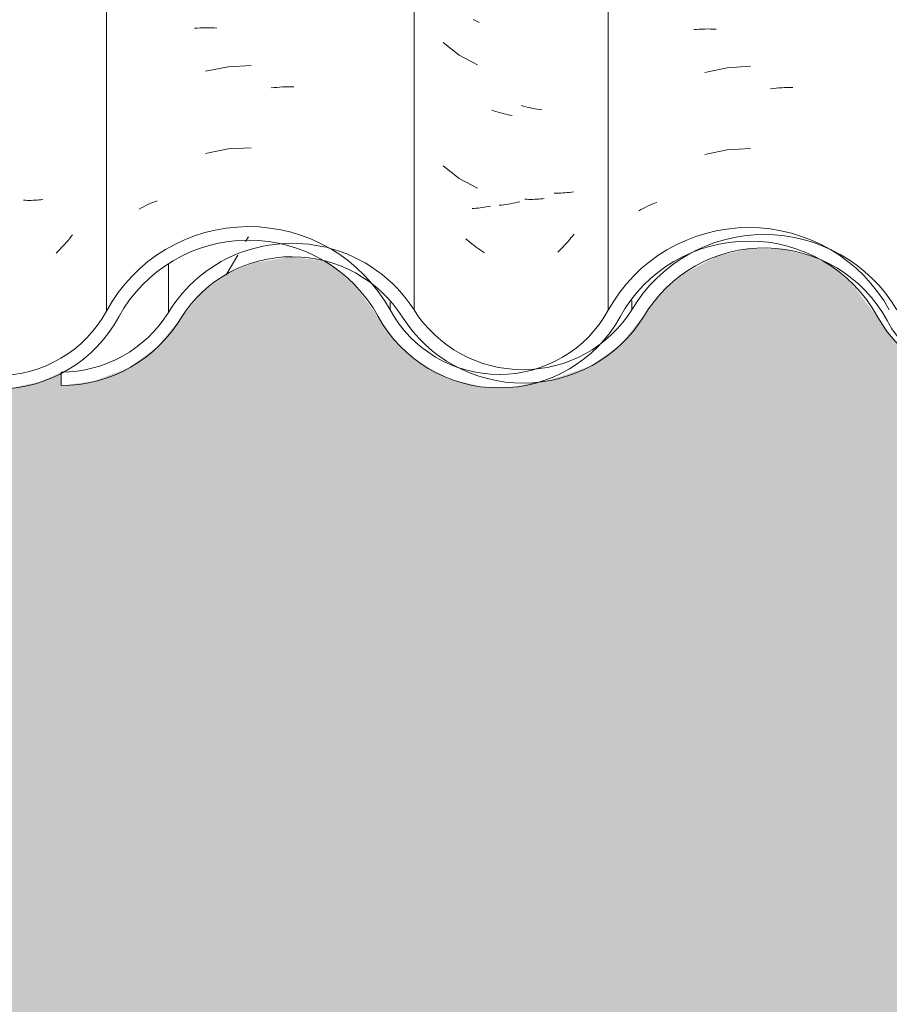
# Model space of a CAD drawing. Header units: metres. Extents: x -27.3 to 21, y -0.3 to 10.3.
# Tile 224 of 255: x 18.756 to 19.075, y 2.62 to 2.981. Entities that reach past the tile are written whole.
import ezdxf

# ---------------------------------------------------------------- set-up
doc = ezdxf.new("R2010")
doc.units = ezdxf.units.M
for name, color, linetype, lineweight in [('A-DETL-GENF', 7, 'Continuous', 5), ('A-GLAZ-CWMG', 7, 'Continuous', 5), ('A-WALL', 7, 'Continuous', 5), ('I-WALL', 7, 'Continuous', 5)]:
    doc.layers.add(name, color=color, linetype=linetype, lineweight=lineweight)
pattern_1 = [(0, (32.697, 1.413), (0.4064, 0.10048), [0.01676, -0.28804, 0.01676, -0.28804, -1.626]), (0, (32.697, 1.413), (0.4064, 0.10048), [-0.6096, 0.01676, -0.59284, 0.01676, -0.28804, -0.7112]), (0, (32.697, 1.413), (0.4064, 0.10048), [-1.524, 0.01676, -0.18644, 0.01676, -0.49124]), (120.277, (32.85, 1.463), (-0.2902108, 0.2961346), [0.01663, -0.28565, 0.01663, -1.898]), (120.277, (32.85, 1.463), (-0.2902108, 0.2961346), [-0.3189, -0.28565, 0.01663, -0.58792, -1.008]), (120.277, (32.85, 1.463), (-0.2902108, 0.2961346), [-1.209, 0.01663, -0.28565, 0.01663, -0.68868]), (120.277, (32.85, 1.463), (-0.2902108, 0.2961346), [-1.528, -0.18489, 0.01663, -0.48717]), (239.723, (32.9, 1.664), (-0.1161944, -0.3999859), [0.01663, -0.28565, 0.01663, -1.898]), (239.723, (32.9, 1.664), (-0.1161944, -0.3999859), [-0.3189, -0.28565, 0.01663, -0.58792, -1.008]), (239.723, (32.9, 1.664), (-0.1161944, -0.3999859), [-1.209, 0.01663, -0.28565, 0.01663, -0.68868]), (239.723, (32.9, 1.664), (-0.1161944, -0.3999859), [-1.528, -0.18489, 0.01663, -0.48717])]

# ---------------------------------------------------------------- blocks, each defined once
blk = doc.blocks.new('FP_303-FACHADA 03')
at = {"layer": 'A-GLAZ-CWMG', "color": 9, "true_color": 0xc0c0c0}
for p, q in [((24.11896, 2.97246), (24.12485, 2.96781)), ((24.12485, 2.96781), (24.13149, 2.96428)), ((24.14839, 2.94906), (24.14755, 2.9493)), ((24.14922, 2.94883), (24.14839, 2.94906)), ((24.15006, 2.94862), (24.14922, 2.94883)), ((24.1509, 2.94843), (24.15006, 2.94862)), ((24.15174, 2.94825), (24.1509, 2.94843)), ((24.15257, 2.94809), (24.15174, 2.94825)), ((24.1534, 2.94794), (24.15257, 2.94809)), ((24.15423, 2.94781), (24.1534, 2.94794)), ((24.15506, 2.9477), (24.15423, 2.94781)), ((24.11896, 2.92724), (24.12485, 2.9226)), ((24.12485, 2.9226), (24.13149, 2.91906)), ((24.16046, 2.91721), (24.15966, 2.91722)), ((24.16126, 2.91722), (24.16046, 2.91721)), ((24.16206, 2.91725), (24.16126, 2.91722)), ((24.16285, 2.91729), (24.16206, 2.91725)), ((24.16363, 2.91734), (24.16285, 2.91729)), ((24.16441, 2.91741), (24.16363, 2.91734)), ((24.16518, 2.9175), (24.16441, 2.91741)), ((24.16594, 2.9176), (24.16518, 2.9175)), ((24.1667, 2.91771), (24.16594, 2.9176)), ((24.14034, 2.91286), (24.13952, 2.91278)), ((24.14117, 2.91295), (24.14034, 2.91286)), ((24.14199, 2.91306), (24.14117, 2.91295)), ((24.14282, 2.91319), (24.14199, 2.91306)), ((24.14366, 2.91333), (24.14282, 2.91319)), ((24.14449, 2.91349), (24.14366, 2.91333)), ((24.14533, 2.91366), (24.14449, 2.91349)), ((24.14616, 2.91385), (24.14533, 2.91366)), ((24.147, 2.91406), (24.14616, 2.91385)), ((24.12801, 2.89989), (24.12728, 2.90053)), ((24.12876, 2.89926), (24.12801, 2.89989)), ((24.1295, 2.89865), (24.12876, 2.89926)), ((24.13026, 2.89805), (24.1295, 2.89865)), ((24.13102, 2.89747), (24.13026, 2.89805)), ((24.13179, 2.8969), (24.13102, 2.89747)), ((24.13257, 2.89635), (24.13179, 2.8969)), ((24.13335, 2.89581), (24.13257, 2.89635)), ((24.13414, 2.89529), (24.13335, 2.89581))]:
    blk.add_line(p, q, dxfattribs=at)
blk = doc.blocks.new('Rectangular Mullion - Telha Fibrocimento - Ondulada-2565198-FACHADA 03')
at = {"layer": 'A-GLAZ-CWMG', "true_color": 0xc0c0c0}
h = blk.add_hatch(dxfattribs=at)
h.set_pattern_fill('FP_29', color=9, style=0, pattern_type=2)
h.set_pattern_definition(pattern_1)
h.paths.add_polyline_path([(24.35967, 2.86233), (24.35924, 2.86274), (24.35944, 2.86226)])
h.paths.add_polyline_path([(24.32829, 2.8465), (24.32781, 2.84924), (24.32221, 2.84916), (24.32781, 2.84671)])
h.paths.add_polyline_path([(24.32105, 2.8444), (24.33336, 2.84458), (24.34526, 2.84769), (24.35726, 2.85463), (24.36636, 2.86365), (24.37954, 2.88308), (24.38967, 2.89209), (24.4017, 2.89842), (24.41692, 2.9017), (24.42869, 2.9017), (24.44282, 2.89798), (24.455, 2.89124), (24.46475, 2.88225), (24.47857, 2.86233), (24.48762, 2.85436), (24.50012, 2.84831), (24.51067, 2.84585), (24.52222, 2.84581), (24.53401, 2.84864), (24.54623, 2.85545), (24.55386, 2.86209), (24.56821, 2.88234), (24.57792, 2.89072), (24.58935, 2.89659), (24.60187, 2.89961), (24.61644, 2.89921), (24.62866, 2.8959), (24.63871, 2.89076), (24.64842, 2.88239), (24.66279, 2.86228), (24.67344, 2.85366), (24.68421, 2.8486), (24.69472, 2.84619), (24.70619, 2.84618), (24.71786, 2.84899), (24.72853, 2.85444), (24.73759, 2.86224), (24.75191, 2.88221), (24.76194, 2.8907), (24.77285, 2.89629), (24.78523, 2.89928), (24.79861, 2.89916), (24.81217, 2.89545), (24.82357, 2.88903), (24.83136, 2.88237), (24.84574, 2.8625), (24.85641, 2.85392), (24.86726, 2.84888), (24.87774, 2.84652), (24.88901, 2.8465), (24.90064, 2.84925), (24.91188, 2.85512), (24.92039, 2.86233), (24.93282, 2.87946), (24.9399, 2.88552), (24.94822, 2.88975), (24.95844, 2.89193), (24.96725, 2.89179), (24.97764, 2.8888), (24.98409, 2.88552), (24.99162, 2.87884), (25.00364, 2.86244), (25.01436, 2.85401), (25.02546, 2.84901), (25.03609, 2.84678), (25.04697, 2.84682), (25.05838, 2.84951), (25.07008, 2.85575), (25.07806, 2.86244), (25.0851, 2.87193), (25.08143, 2.87559), (25.07525, 2.86673), (25.06712, 2.85956), (25.05752, 2.85448), (25.0468, 2.85178), (25.0349, 2.85189), (25.02333, 2.85506), (25.01571, 2.8588), (25.00738, 2.86573), (24.9948, 2.88286), (24.98683, 2.88965), (24.97747, 2.8944), (24.96667, 2.89684), (24.95674, 2.89684), (24.94553, 2.8939), (24.93716, 2.88965), (24.92919, 2.88286), (24.91601, 2.8651), (24.9086, 2.85879), (24.89901, 2.85392), (24.88853, 2.85142), (24.87704, 2.85159), (24.86542, 2.85486), (24.85767, 2.85879), (24.8495, 2.86575), (24.83512, 2.88564), (24.82357, 2.89518), (24.81037, 2.9014), (24.79797, 2.90421), (24.78466, 2.90419), (24.77111, 2.90092), (24.75873, 2.89458), (24.7482, 2.88553), (24.73388, 2.86554), (24.7257, 2.85852), (24.71608, 2.8536), (24.70555, 2.85109), (24.69417, 2.85124), (24.68261, 2.85448), (24.6746, 2.8586), (24.66645, 2.86565), (24.65206, 2.88578), (24.63948, 2.8959), (24.62727, 2.90168), (24.61475, 2.90455), (24.60107, 2.9045), (24.58739, 2.90114), (24.5749, 2.89467), (24.56432, 2.88546), (24.54999, 2.86522), (24.54179, 2.85815), (24.53212, 2.85322), (24.52155, 2.85071), (24.50828, 2.85135), (24.50304, 2.85221), (24.49911, 2.85076), (24.50012, 2.85338), (24.4905, 2.8584), (24.48237, 2.86555), (24.46763, 2.88673), (24.455, 2.89725), (24.44066, 2.90391), (24.42612, 2.90672), (24.41296, 2.90643), (24.39839, 2.90243), (24.38526, 2.89503), (24.37322, 2.88286), (24.35967, 2.86233), (24.352, 2.85583), (24.35131, 2.85622), (24.35039, 2.85493), (24.34997, 2.85558), (24.34137, 2.85144), (24.33058, 2.84916), (24.3317, 2.84731), (24.32781, 2.8465), (24.32042, 2.84652), (24.31954, 2.84949), (24.31666, 2.84884), (24.31633, 2.84652), (24.30655, 2.84841), (24.30906, 2.84714), (24.31954, 2.84474)])
h.paths.add_polyline_path([(23.97885, 2.84671), (23.99207, 2.84843), (24.00439, 2.85347), (24.01497, 2.86148), (24.03077, 2.8811), (24.04051, 2.88809), (24.0517, 2.89245), (24.06364, 2.89392), (24.07451, 2.89254), (24.06655, 2.89661), (24.06319, 2.89742), (24.06301, 2.89884), (24.04971, 2.89702), (24.0373, 2.89195), (24.02658, 2.88394), (24.01089, 2.86444), (24.00144, 2.85749), (23.99053, 2.85314), (23.97885, 2.8515), (23.97885, 2.84864)])
h.paths.add_polyline_path([(24.14524, 2.84798), (24.14484, 2.85109), (24.15379, 2.85323), (24.1482, 2.85252), (24.13525, 2.85446), (24.12349, 2.85973), (24.11482, 2.86648), (24.09817, 2.88578), (24.08674, 2.89327), (24.07877, 2.8959), (24.0807, 2.89492), (24.09215, 2.88466), (24.09303, 2.88344), (24.09645, 2.88096), (24.11393, 2.8606), (24.12472, 2.85336), (24.13644, 2.84908), (24.14484, 2.84803)])
h.paths.add_polyline_path([(24.22217, 2.90019), (24.22451, 2.89928), (24.22192, 2.89958)])
h.paths.add_polyline_path([(24.15494, 2.84845), (24.16134, 2.84927), (24.17354, 2.85412), (24.18413, 2.86184), (24.20081, 2.88242), (24.2089, 2.88904), (24.2214, 2.89466), (24.23143, 2.89688), (24.2448, 2.89636), (24.253, 2.89467), (24.24823, 2.8967), (24.23658, 2.89931), (24.23387, 2.8993), (24.23667, 2.90207), (24.22217, 2.90019), (24.20727, 2.89361), (24.19678, 2.88553), (24.1806, 2.86531), (24.1694, 2.85772), (24.16637, 2.85653), (24.16743, 2.85499), (24.16407, 2.85252), (24.15536, 2.84856)])
h.paths.add_polyline_path([(24.16032, 2.85284), (24.16134, 2.85454), (24.1601, 2.8536)])
h.paths.add_polyline_path([(24.30254, 2.85596), (24.29818, 2.85879), (24.2909, 2.86575), (24.2825, 2.8779), (24.27477, 2.88702), (24.26385, 2.895), (24.26394, 2.89459), (24.27573, 2.8838), (24.27477, 2.88031), (24.27615, 2.87917), (24.2763, 2.87945), (24.28063, 2.877), (24.2825, 2.87441), (24.27991, 2.87307), (24.28652, 2.86379), (24.28903, 2.86525), (24.29035, 2.86359), (24.29065, 2.86416), (24.29896, 2.85777), (24.29971, 2.85739)])
h.paths.add_polyline_path([(24.23753, 2.90139), (24.23726, 2.90199), (24.23726, 2.9016)])
at = {"layer": 'A-GLAZ-CWMG'}
for p, q in [((24.10827, 3.31091), (24.10827, 2.87441)), ((24.01825, 2.89126), (24.01825, 2.87353)), ((24.18812, 2.87792), (24.18812, 2.87441)), ((23.97885, 2.85165), (23.97885, 2.84671))]:
    blk.add_line(p, q, dxfattribs=at)
for centre, major_axis, start_param, end_param in [((24.06354, 2.84657), (0.05286, 0), 1.33346, 2.599777), ((24.23667, 2.84657), (0.05612, 0), 0.525465, 2.616128), ((24.06354, 2.84657), (0.05286, 0), 0.561652, 1.325949), ((24.23667, 2.84657), (0.05114, 0), 0.49447, 2.616374), ((24.06354, 2.84657), (0.04788, 0), 0.560893, 2.57643), ((23.97885, 2.89728), (0.04614, 0), 4.712389, 5.735618), ((23.97885, 2.89728), (-0.05114, 0), 1.570796, 2.616447), ((24.1482, 2.89908), (0.05205, 0), 3.701092, 5.7276), ((24.1482, 2.89908), (0.04708, 0), 3.700093, 5.724685), ((24.32644, 2.89435), (0.0508, 0), 3.634676, 5.820528)]:
    blk.add_ellipse(centre, major_axis=major_axis, ratio=0.988936, start_param=start_param, end_param=end_param, dxfattribs=at)
blk.add_blockref('FP_303-FACHADA 03', (0, 0), dxfattribs=at)
blk = doc.blocks.new('FP_309-FACHADA 03')
at = {"layer": 'A-GLAZ-CWMG', "color": 9, "true_color": 0xc0c0c0}
for p, q in [((24.21085, 2.97715), (24.21184, 2.97722)), ((24.21184, 2.97722), (24.21285, 2.97728)), ((24.21285, 2.97728), (24.21386, 2.97733)), ((24.21386, 2.97733), (24.21487, 2.97735)), ((24.21487, 2.97735), (24.2159, 2.97736)), ((24.2159, 2.97736), (24.21692, 2.97735)), ((24.21692, 2.97735), (24.21795, 2.97732)), ((24.21795, 2.97732), (24.21899, 2.97727)), ((24.22311, 2.96317), (24.21483, 2.96147)), ((24.23155, 2.96369), (24.22311, 2.96317)), ((24.23889, 2.95549), (24.23994, 2.95561)), ((24.23994, 2.95561), (24.24099, 2.95571)), ((24.24099, 2.95571), (24.24203, 2.95579)), ((24.24203, 2.95579), (24.24306, 2.95586)), ((24.24306, 2.95586), (24.2441, 2.95591)), ((24.2441, 2.95591), (24.24513, 2.95594)), ((24.24513, 2.95594), (24.24615, 2.95595)), ((24.24615, 2.95595), (24.24717, 2.95594)), ((24.23155, 2.93355), (24.22311, 2.93303)), ((24.22311, 2.93303), (24.21483, 2.93133)), ((24.19144, 2.91118), (24.19223, 2.9116)), ((24.19223, 2.9116), (24.19304, 2.91201)), ((24.19304, 2.91201), (24.19386, 2.9124)), ((24.19386, 2.9124), (24.19469, 2.91278)), ((24.19469, 2.91278), (24.19553, 2.91314)), ((24.19553, 2.91314), (24.19638, 2.91349)), ((24.19638, 2.91349), (24.19725, 2.91383)), ((24.19065, 2.91074), (24.19144, 2.91118))]:
    blk.add_line(p, q, dxfattribs=at)
blk = doc.blocks.new('FP_310-FACHADA 03')
at = {"layer": 'A-GLAZ-CWMG', "color": 9, "true_color": 0xc0c0c0}
for p, q in [((24.13067, 2.98042), (24.12994, 2.98081)), ((24.13141, 2.98005), (24.13067, 2.98042)), ((24.13215, 2.9797), (24.13141, 2.98005)), ((24.13755, 2.94738), (24.1368, 2.94764)), ((24.1383, 2.94714), (24.13755, 2.94738)), ((24.13905, 2.94691), (24.1383, 2.94714)), ((24.1398, 2.94669), (24.13905, 2.94691)), ((24.14055, 2.94649), (24.1398, 2.94669)), ((24.1413, 2.9463), (24.14055, 2.94649)), ((24.14205, 2.94612), (24.1413, 2.9463)), ((24.1428, 2.94596), (24.14205, 2.94612)), ((24.14355, 2.94581), (24.1428, 2.94596)), ((24.1443, 2.94568), (24.14355, 2.94581)), ((24.15394, 2.91502), (24.15323, 2.91498)), ((24.15464, 2.91507), (24.15394, 2.91502)), ((24.15533, 2.91514), (24.15464, 2.91507)), ((24.15602, 2.91522), (24.15533, 2.91514)), ((24.13032, 2.91161), (24.12959, 2.91157)), ((24.13105, 2.91166), (24.13032, 2.91161)), ((24.13179, 2.91173), (24.13105, 2.91166)), ((24.13253, 2.91181), (24.13179, 2.91173)), ((24.13327, 2.91191), (24.13253, 2.91181)), ((24.13401, 2.91202), (24.13327, 2.91191)), ((24.13476, 2.91214), (24.13401, 2.91202)), ((24.13551, 2.91227), (24.13476, 2.91214)), ((24.13625, 2.91242), (24.13551, 2.91227)), ((24.14964, 2.91496), (24.14891, 2.915)), ((24.15037, 2.91494), (24.14964, 2.91496)), ((24.15109, 2.91493), (24.15037, 2.91494)), ((24.15181, 2.91493), (24.15109, 2.91493)), ((24.15252, 2.91495), (24.15181, 2.91493)), ((24.15323, 2.91498), (24.15252, 2.91495)), ((24.1658, 2.9008), (24.16522, 2.90011)), ((24.16637, 2.90151), (24.1658, 2.9008)), ((24.16693, 2.90222), (24.16637, 2.90151)), ((24.16282, 2.89746), (24.1622, 2.89683)), ((24.16343, 2.89811), (24.16282, 2.89746)), ((24.16404, 2.89877), (24.16343, 2.89811)), ((24.16463, 2.89943), (24.16404, 2.89877)), ((24.16522, 2.90011), (24.16463, 2.89943)), ((24.16158, 2.8962), (24.16094, 2.89559)), ((24.1622, 2.89683), (24.16158, 2.8962))]:
    blk.add_line(p, q, dxfattribs=at)
blk = doc.blocks.new('FP_311-FACHADA 03')
at = {"layer": 'A-GLAZ-CWMG', "color": 9, "true_color": 0xc0c0c0}
for p, q in [((24.02782, 2.97761), (24.02882, 2.97768)), ((24.02882, 2.97768), (24.02983, 2.97774)), ((24.02983, 2.97774), (24.03084, 2.97777)), ((24.03084, 2.97777), (24.03186, 2.97779)), ((24.03186, 2.97779), (24.03288, 2.97779)), ((24.03288, 2.97779), (24.03391, 2.97777)), ((24.03391, 2.97777), (24.03494, 2.97773)), ((24.03494, 2.97773), (24.03598, 2.97767)), ((24.0401, 2.96355), (24.03181, 2.96191)), ((24.04855, 2.96401), (24.0401, 2.96355)), ((24.05589, 2.95577), (24.05694, 2.95588)), ((24.05694, 2.95588), (24.05798, 2.95598)), ((24.05798, 2.95598), (24.05902, 2.95606)), ((24.05902, 2.95606), (24.06006, 2.95612)), ((24.06006, 2.95612), (24.06109, 2.95616)), ((24.06109, 2.95616), (24.06212, 2.95618)), ((24.06212, 2.95618), (24.06314, 2.95619)), ((24.06314, 2.95619), (24.06416, 2.95618)), ((24.0401, 2.9334), (24.03181, 2.93176)), ((24.04855, 2.93387), (24.0401, 2.9334)), ((24.00752, 2.91139), (24.0083, 2.91182)), ((24.0083, 2.91182), (24.00911, 2.91224)), ((24.00911, 2.91224), (24.00992, 2.91264)), ((24.00992, 2.91264), (24.01074, 2.91302)), ((24.01074, 2.91302), (24.01158, 2.91339)), ((24.01158, 2.91339), (24.01243, 2.91375)), ((24.01243, 2.91375), (24.01329, 2.91409)), ((24.01329, 2.91409), (24.01416, 2.91441))]:
    blk.add_line(p, q, dxfattribs=at)
blk = doc.blocks.new('FP_312-FACHADA 03')
at = {"layer": 'A-GLAZ-CWMG', "color": 9, "true_color": 0xc0c0c0}
for p, q in [((23.96578, 2.91461), (23.96505, 2.91464)), ((23.9665, 2.91458), (23.96578, 2.91461)), ((23.96722, 2.91457), (23.9665, 2.91458)), ((23.96794, 2.91458), (23.96722, 2.91457)), ((23.96865, 2.91459), (23.96794, 2.91458)), ((23.96936, 2.91462), (23.96865, 2.91459)), ((23.97007, 2.91467), (23.96936, 2.91462)), ((23.97077, 2.91472), (23.97007, 2.91467)), ((23.97146, 2.91479), (23.97077, 2.91472)), ((23.97215, 2.91487), (23.97146, 2.91479)), ((23.98248, 2.90117), (23.98191, 2.90047)), ((23.98304, 2.90188), (23.98248, 2.90117)), ((23.97894, 2.89712), (23.97832, 2.89649)), ((23.97955, 2.89777), (23.97894, 2.89712)), ((23.98016, 2.89843), (23.97955, 2.89777)), ((23.98075, 2.8991), (23.98016, 2.89843)), ((23.98134, 2.89978), (23.98075, 2.8991)), ((23.98191, 2.90047), (23.98134, 2.89978)), ((23.9777, 2.89586), (23.97706, 2.89525)), ((23.97832, 2.89649), (23.9777, 2.89586))]:
    blk.add_line(p, q, dxfattribs=at)
blk = doc.blocks.new('Rectangular Mullion - Telha Fibrocimento - Ondulada-V305-FACHADA 03')
at = {"layer": 'A-GLAZ-CWMG', "true_color": 0xc0c0c0}
h = blk.add_hatch(dxfattribs=at)
h.set_pattern_fill('FP_29', color=9, style=0, pattern_type=2)
h.set_pattern_definition(pattern_1)
h.paths.add_polyline_path([(23.79896, 2.86233), (23.79853, 2.86274), (23.79872, 2.86226)])
h.paths.add_polyline_path([(23.76758, 2.8465), (23.7671, 2.84924), (23.76149, 2.84916), (23.7671, 2.84671)])
h.paths.add_polyline_path([(23.76034, 2.8444), (23.77264, 2.84458), (23.78454, 2.84769), (23.79654, 2.85463), (23.80565, 2.86365), (23.81883, 2.88308), (23.82896, 2.89209), (23.84098, 2.89842), (23.8562, 2.9017), (23.86831, 2.90162), (23.8821, 2.89798), (23.89428, 2.89124), (23.90404, 2.88225), (23.91786, 2.86233), (23.92879, 2.85338), (23.9394, 2.84831), (23.94995, 2.84585), (23.96151, 2.84581), (23.97329, 2.84864), (23.98405, 2.85417), (23.99315, 2.86209), (24.0075, 2.88234), (24.01858, 2.89143), (24.03043, 2.89702), (24.04115, 2.89961), (24.05573, 2.89921), (24.05936, 2.89834), (24.06301, 2.89884), (24.06375, 2.89728), (24.06816, 2.89579), (24.07799, 2.89076), (24.08886, 2.88078), (24.10207, 2.86228), (24.11272, 2.85366), (24.12349, 2.8486), (24.13525, 2.84619), (24.14564, 2.84622), (24.15714, 2.84899), (24.1665, 2.85412), (24.16743, 2.85499), (24.16637, 2.85653), (24.1694, 2.85772), (24.16862, 2.85611), (24.17316, 2.85992), (24.17744, 2.86302), (24.1912, 2.88221), (24.20081, 2.89049), (24.21335, 2.89658), (24.22438, 2.90047), (24.23667, 2.90207), (24.23387, 2.8993), (24.23808, 2.89911), (24.25145, 2.89545), (24.261, 2.89061), (24.27065, 2.88237), (24.28522, 2.86233), (24.29407, 2.85475), (24.30655, 2.84888), (24.31633, 2.84652), (24.31703, 2.84893), (24.31964, 2.84916), (24.32042, 2.84652), (24.33058, 2.84704), (24.33147, 2.84769), (24.33102, 2.84925), (24.34296, 2.85221), (24.34997, 2.85558), (24.35039, 2.85493), (24.35131, 2.85622), (24.35246, 2.85622), (24.3603, 2.8632), (24.36848, 2.87534), (24.37436, 2.88467), (24.3832, 2.89308), (24.37644, 2.88965), (24.36848, 2.88286), (24.35605, 2.86575), (24.34789, 2.85879), (24.33829, 2.85392), (24.32781, 2.85142), (24.31633, 2.85159), (24.30655, 2.85392), (24.29696, 2.85879), (24.29065, 2.86416), (24.29007, 2.86307), (24.28879, 2.86575), (24.28652, 2.86379), (24.27991, 2.87307), (24.2825, 2.87441), (24.28061, 2.87701), (24.27615, 2.87917), (24.27614, 2.87838), (24.27477, 2.88031), (24.27573, 2.8838), (24.27413, 2.88587), (24.26385, 2.89467), (24.24965, 2.9014), (24.23667, 2.90421), (24.22217, 2.90377), (24.20865, 2.90003), (24.19704, 2.89375), (24.18749, 2.88553), (24.17289, 2.86531), (24.16469, 2.85836), (24.15379, 2.85323), (24.14484, 2.85109), (24.14484, 2.84803), (24.13386, 2.84977), (24.1219, 2.85448), (24.11241, 2.85987), (24.10573, 2.86565), (24.09135, 2.88578), (24.07877, 2.8959), (24.06655, 2.90168), (24.05319, 2.90454), (24.04036, 2.9045), (24.02658, 2.90109), (24.01419, 2.89467), (24.00361, 2.88546), (23.98928, 2.86522), (23.979, 2.85709), (23.97141, 2.85322), (23.96075, 2.85071), (23.94756, 2.85135), (23.94232, 2.85221), (23.9384, 2.85076), (23.9394, 2.85338), (23.92978, 2.8584), (23.92165, 2.86555), (23.90692, 2.88673), (23.89428, 2.89725), (23.87995, 2.90391), (23.8654, 2.90672), (23.85225, 2.90643), (23.83749, 2.90233), (23.82454, 2.89503), (23.8125, 2.88286), (23.79896, 2.86233), (23.79128, 2.85583), (23.79059, 2.85622), (23.78968, 2.85493), (23.78926, 2.85558), (23.78066, 2.85144), (23.76986, 2.84916), (23.77099, 2.84731), (23.7671, 2.8465), (23.75957, 2.84698), (23.75882, 2.84949), (23.75595, 2.84884), (23.75561, 2.84652), (23.74584, 2.84841), (23.74835, 2.84714), (23.75953, 2.84458)])
h.paths.add_polyline_path([(24.32829, 2.8465), (24.32159, 2.84943), (24.32803, 2.84916)])
h.paths.add_polyline_path([(23.41814, 2.84671), (23.43135, 2.84843), (23.44367, 2.85347), (23.45426, 2.86148), (23.47005, 2.8811), (23.47979, 2.88809), (23.49098, 2.89245), (23.50292, 2.89392), (23.5138, 2.89254), (23.50413, 2.89702), (23.50248, 2.89742), (23.5023, 2.89884), (23.48899, 2.89702), (23.47658, 2.89195), (23.46587, 2.88394), (23.45018, 2.86444), (23.44073, 2.85749), (23.42981, 2.85314), (23.41814, 2.8515), (23.41814, 2.84864)])
h.paths.add_polyline_path([(24.47419, 2.84678), (24.48762, 2.84714), (24.49641, 2.84976), (24.49048, 2.85286), (24.48609, 2.85178), (24.47419, 2.85189), (24.46262, 2.85506), (24.45379, 2.85981), (24.44666, 2.86573), (24.43408, 2.88286), (24.42612, 2.88965), (24.41676, 2.8944), (24.40596, 2.89684), (24.39839, 2.89668), (24.38949, 2.89193), (24.38751, 2.88975), (24.39839, 2.89193), (24.40654, 2.89179), (24.41676, 2.88888), (24.42337, 2.88552), (24.4309, 2.87884), (24.44293, 2.86244), (24.45379, 2.85394), (24.46475, 2.84901)])
h.paths.add_polyline_path([(23.58452, 2.84798), (23.58412, 2.85109), (23.59097, 2.85296), (23.58748, 2.85252), (23.57454, 2.85446), (23.56278, 2.85973), (23.55508, 2.86531), (23.53745, 2.88578), (23.52603, 2.89327), (23.51805, 2.8959), (23.51998, 2.89492), (23.53144, 2.88466), (23.53231, 2.88344), (23.53574, 2.88096), (23.55321, 2.8606), (23.564, 2.85336), (23.57572, 2.84908), (23.58412, 2.84803)])
h.paths.add_polyline_path([(23.66145, 2.90019), (23.6638, 2.89928), (23.6612, 2.89958)])
h.paths.add_polyline_path([(23.59422, 2.84845), (23.60062, 2.84927), (23.61283, 2.85412), (23.62341, 2.86184), (23.6401, 2.88242), (23.64968, 2.88977), (23.65898, 2.89428), (23.67072, 2.89688), (23.68408, 2.89636), (23.69228, 2.89467), (23.68751, 2.8967), (23.67586, 2.89931), (23.67316, 2.8993), (23.67595, 2.90207), (23.66145, 2.90019), (23.64784, 2.89458), (23.63606, 2.88553), (23.61989, 2.86531), (23.60868, 2.85772), (23.60565, 2.85653), (23.60672, 2.85499), (23.60427, 2.85299), (23.59465, 2.84856)])
h.paths.add_polyline_path([(24.49886, 2.85011), (24.50828, 2.85483), (24.51735, 2.86244), (24.52439, 2.87193), (24.52072, 2.87559), (24.51453, 2.86673), (24.50423, 2.8584), (24.49801, 2.85448), (24.50012, 2.85338), (24.49911, 2.85076)])
h.paths.add_polyline_path([(23.5996, 2.85284), (23.60062, 2.85454), (23.59938, 2.8536)])
h.paths.add_polyline_path([(24.16032, 2.85284), (24.15998, 2.85401), (24.16128, 2.85401), (24.16095, 2.8536)])
h.paths.add_polyline_path([(23.74183, 2.85596), (23.73747, 2.85879), (23.73019, 2.86575), (23.72178, 2.8779), (23.71406, 2.88702), (23.70314, 2.895), (23.70323, 2.89459), (23.71501, 2.8838), (23.71423, 2.88006), (23.71544, 2.87917), (23.71558, 2.87945), (23.71992, 2.877), (23.72178, 2.87441), (23.71919, 2.87307), (23.72581, 2.86379), (23.72831, 2.86525), (23.72936, 2.86307), (23.72994, 2.86416), (23.73825, 2.85777), (23.73895, 2.85742)])
h.paths.add_polyline_path([(24.35822, 2.8619), (24.35937, 2.86262), (24.35967, 2.86233), (24.35901, 2.86213)])
h.paths.add_polyline_path([(24.22451, 2.89928), (24.2245, 2.89935), (24.22217, 2.90019), (24.22217, 2.89955)])
h.paths.add_polyline_path([(23.67681, 2.90139), (23.67655, 2.90199), (23.67655, 2.9016)])
at = {"layer": 'A-GLAZ-CWMG'}
for p, q in [((23.99554, 3.31052), (23.99554, 2.87402)), ((24.17942, 3.31078), (24.17942, 2.87428)), ((24.0995, 2.87728), (24.0995, 2.87441))]:
    blk.add_line(p, q, dxfattribs=at)
for centre, major_axis, start_param, end_param in [((24.04762, 2.84657), (0.05902, 0), 0.497168, 2.651943), ((24.231, 2.84657), (0.05869, 0), 0.500225, 2.643944), ((24.04762, 2.84657), (0.05402, 0), 0.495792, 2.647005), ((24.231, 2.84657), (0.05369, 0), 0.502013, 2.643685), ((23.95561, 2.89522), (0.05032, 0), 3.622189, 5.79602), ((23.95561, 2.89522), (0.04532, 0), 3.624607, 5.790408), ((24.1395, 2.89569), (0.05042, 0), 3.63698, 5.786507), ((24.1395, 2.89569), (0.04542, 0), 3.635147, 5.786308), ((24.32242, 2.8962), (0.0506, 0), 3.643606, 5.776805)]:
    blk.add_ellipse(centre, major_axis=major_axis, ratio=0.988936, start_param=start_param, end_param=end_param, dxfattribs=at)
for name in ['FP_311-FACHADA 03', 'FP_309-FACHADA 03', 'FP_312-FACHADA 03', 'FP_310-FACHADA 03']:
    blk.add_blockref(name, (0, 0), dxfattribs=at)

msp = doc.modelspace()

# ---------------------------------------------------------------- hatches: boundary and pattern name
at = {"layer": 'A-DETL-GENF', "true_color": 0xdbcc9e}
h = msp.add_hatch(color=9, dxfattribs=at)
h.paths.add_polyline_path([(13.20222, 2.62), (20.04722, 2.62), (20.04722, 2.68), (13.20222, 2.68), (13.20222, 2.65)])
h.paths.add_polyline_path([(18.99945, 4.62375), (19.94672, 4.62375), (19.94672, 4.71375), (17.16232, 4.71375), (17.16222, 4.80375), (17.00732, 4.80375), (17.00732, 4.62375), (18.50641, 4.62375)])
at = {"layer": 'A-WALL', "true_color": 0xdbcc9e}
msp.add_hatch(color=9, dxfattribs=at).paths.add_polyline_path([(15.96722, 2.68), (19.89222, 2.68), (19.89222, 2.89921), (19.87728, 2.89921), (19.87728, 2.87193), (19.87025, 2.86244), (19.8593, 2.8539), (19.8497, 2.84931), (19.83898, 2.84678), (19.82708, 2.84678), (19.81551, 2.84951), (19.8049, 2.85483), (19.79576, 2.86252), (19.78335, 2.87946), (19.77497, 2.88618), (19.76795, 2.88975), (19.75885, 2.89193), (19.74892, 2.89179), (19.73869, 2.88888), (19.73208, 2.88552), (19.725, 2.87946), (19.71257, 2.86233), (19.70208, 2.85392), (19.69119, 2.84886), (19.68071, 2.8465), (19.66922, 2.84652), (19.6576, 2.84933), (19.64696, 2.85475), (19.63792, 2.8625), (19.62354, 2.88237), (19.61389, 2.89061), (19.60255, 2.89636), (19.59015, 2.89921), (19.57712, 2.89921), (19.56427, 2.8959), (19.55371, 2.89049), (19.54409, 2.88221), (19.52977, 2.86224), (19.51908, 2.8536), (19.50826, 2.84856), (19.49773, 2.84618), (19.48635, 2.84619), (19.47468, 2.84901), (19.46402, 2.85448), (19.45497, 2.86228), (19.4406, 2.88239), (19.43086, 2.89077), (19.41945, 2.89661), (19.40693, 2.89921), (19.39239, 2.89921), (19.37957, 2.89558), (19.36923, 2.88997), (19.36039, 2.88234), (19.34604, 2.86209), (19.33509, 2.85322), (19.3243, 2.84819), (19.31373, 2.84581), (19.30228, 2.84585), (19.28898, 2.84931), (19.27827, 2.84678), (19.26637, 2.84678), (19.2548, 2.84951), (19.24418, 2.85483), (19.23511, 2.86244), (19.22263, 2.87946), (19.21555, 2.88552), (19.20723, 2.88975), (19.19814, 2.89193), (19.1882, 2.89179), (19.1786, 2.8892), (19.17137, 2.88257), (19.15729, 2.86178), (19.14823, 2.85353), (19.13744, 2.84769), (19.12554, 2.84458), (19.11172, 2.84474), (19.10108, 2.84722), (19.08625, 2.85475), (19.0772, 2.8625), (19.06108, 2.88387), (19.05318, 2.89061), (19.04669, 2.8939), (19.03564, 2.8967), (19.02279, 2.8967), (19.01188, 2.89428), (18.99945, 2.88771), (18.99181, 2.88145), (18.97631, 2.86184), (18.96544, 2.85401), (18.95126, 2.84899), (18.94252, 2.84735), (18.93702, 2.84618), (18.92564, 2.84619), (18.91397, 2.84901), (18.90331, 2.85448), (18.89425, 2.86228), (18.87892, 2.88322), (18.87017, 2.89076), (18.86669, 2.89254), (18.85519, 2.89385), (18.84189, 2.89168), (18.83269, 2.88809), (18.82295, 2.8811), (18.80637, 2.86089), (18.79575, 2.85314), (18.78271, 2.84823), (18.77103, 2.84671), (18.77103, 2.8515), (18.76359, 2.84819), (18.75293, 2.84581), (18.74157, 2.84585), (18.72827, 2.84931), (18.71755, 2.84678), (18.70566, 2.84678), (18.69408, 2.84951), (18.68347, 2.85483), (18.67439, 2.86244), (18.66192, 2.87946), (18.65484, 2.88552), (18.64652, 2.88975), (18.63742, 2.89193), (18.62749, 2.89179), (18.61789, 2.8892), (18.61065, 2.88257), (18.59658, 2.86178), (18.58752, 2.85353), (18.57672, 2.84769), (18.56482, 2.84458), (18.551, 2.84474), (18.54037, 2.84722), (18.52554, 2.85475), (18.51649, 2.8625), (18.50211, 2.88237), (18.49246, 2.89061), (18.48598, 2.8939), (18.47493, 2.8967), (18.46208, 2.8967), (18.45116, 2.89428), (18.44012, 2.88884), (18.4311, 2.88145), (18.41559, 2.86184), (18.40472, 2.85401), (18.39055, 2.84899), (18.38181, 2.84735), (18.3763, 2.84618), (18.36493, 2.84619), (18.35326, 2.84901), (18.34259, 2.85448), (18.33354, 2.86228), (18.31821, 2.88322), (18.30946, 2.89076), (18.30598, 2.89254), (18.29448, 2.89385), (18.28117, 2.89168), (18.27197, 2.88809), (18.26223, 2.8811), (18.24565, 2.86089), (18.23507, 2.85315), (18.22199, 2.84823), (18.21032, 2.84671), (18.21032, 2.8515), (18.20288, 2.84819), (18.1923, 2.84581), (18.18085, 2.84585), (18.16756, 2.84931), (18.15684, 2.84678), (18.14494, 2.84678), (18.13337, 2.84951), (18.12275, 2.85483), (18.11368, 2.86244), (18.1012, 2.87946), (18.09412, 2.88552), (18.0858, 2.88975), (18.075, 2.89193), (18.06677, 2.89179), (18.05717, 2.8892), (18.04994, 2.88257), (18.03586, 2.86178), (18.02681, 2.85353), (18.01601, 2.84769), (18.00411, 2.84458), (17.99029, 2.84474), (17.97965, 2.84722), (17.96482, 2.85475), (17.95577, 2.8625), (17.9414, 2.88237), (17.93175, 2.89061), (17.92527, 2.8939), (17.91421, 2.8967), (17.90136, 2.8967), (17.89011, 2.89412), (17.87941, 2.88884), (17.87038, 2.88145), (17.85488, 2.86184), (17.84401, 2.85401), (17.82983, 2.84899), (17.8211, 2.84735), (17.81559, 2.84618), (17.80421, 2.84619), (17.79254, 2.84901), (17.78188, 2.85448), (17.77282, 2.86228), (17.7575, 2.88322), (17.74874, 2.89076), (17.74526, 2.89254), (17.73376, 2.89385), (17.72046, 2.89168), (17.71126, 2.88809), (17.70152, 2.8811), (17.68494, 2.86089), (17.67433, 2.85314), (17.66128, 2.84823), (17.6496, 2.84671), (17.6496, 2.8515), (17.64216, 2.84819), (17.63158, 2.84581), (17.62014, 2.84585), (17.60684, 2.84931), (17.59613, 2.84678), (17.58197, 2.84731), (17.57265, 2.84951), (17.56204, 2.85483), (17.55296, 2.86244), (17.54049, 2.87946), (17.53341, 2.88552), (17.52509, 2.88975), (17.516, 2.89193), (17.50606, 2.89179), (17.49646, 2.8892), (17.48922, 2.88257), (17.47515, 2.86178), (17.46609, 2.85353), (17.4553, 2.84769), (17.44339, 2.84458), (17.42958, 2.84474), (17.41894, 2.84722), (17.40411, 2.85475), (17.39506, 2.8625), (17.38068, 2.88237), (17.37103, 2.89061), (17.36455, 2.8939), (17.3535, 2.8967), (17.34065, 2.8967), (17.32973, 2.89428), (17.31869, 2.88884), (17.30967, 2.88145), (17.29416, 2.86184), (17.28358, 2.85412), (17.26912, 2.84899), (17.26038, 2.84735), (17.25488, 2.84618), (17.2435, 2.84619), (17.23183, 2.84901), (17.22116, 2.85448), (17.21211, 2.86228), (17.19678, 2.88322), (17.18639, 2.8916), (17.18455, 2.89254), (17.17305, 2.89385), (17.15975, 2.89168), (17.15054, 2.88809), (17.14081, 2.8811), (17.12422, 2.86089), (17.11361, 2.85314), (17.10057, 2.84823), (17.08889, 2.84671), (17.08889, 2.8515), (17.08145, 2.84819), (17.07087, 2.84581), (17.05942, 2.84585), (17.04613, 2.84931), (17.03541, 2.84678), (17.02351, 2.84678), (17.01194, 2.84951), (17.00132, 2.85483), (16.99225, 2.86244), (16.97977, 2.87946), (16.9727, 2.88552), (16.96438, 2.88975), (16.95528, 2.89193), (16.94534, 2.89179), (16.93574, 2.8892), (16.92851, 2.88257), (16.91443, 2.86178), (16.90404, 2.85281), (16.89458, 2.84769), (16.88268, 2.84458), (16.86886, 2.84474), (16.85822, 2.84722), (16.84241, 2.85559), (16.83434, 2.8625), (16.81997, 2.88237), (16.81032, 2.89061), (16.80384, 2.8939), (16.79279, 2.8967), (16.77993, 2.8967), (16.76902, 2.89428), (16.75798, 2.88884), (16.74896, 2.88145), (16.73345, 2.86184), (16.72248, 2.85397), (16.70841, 2.84899), (16.69967, 2.84735), (16.69416, 2.84618), (16.68278, 2.84619), (16.67111, 2.84901), (16.66045, 2.85448), (16.6514, 2.86228), (16.63607, 2.88322), (16.62567, 2.8916), (16.62384, 2.89254), (16.61233, 2.89385), (16.59903, 2.89168), (16.58983, 2.88809), (16.58009, 2.8811), (16.56351, 2.86089), (16.5529, 2.85314), (16.53985, 2.84823), (16.52818, 2.84671), (16.52818, 2.8515), (16.52073, 2.84819), (16.51016, 2.84581), (16.49871, 2.84585), (16.48695, 2.84875), (16.47623, 2.85436), (16.46718, 2.86233), (16.45261, 2.88333), (16.44243, 2.89227), (16.43037, 2.89853), (16.42755, 2.89921), (16.39351, 2.89921), (16.3903, 2.89842), (16.37828, 2.89209), (16.36815, 2.88308), (16.35372, 2.86178), (16.34466, 2.85353), (16.33387, 2.84769), (16.32197, 2.84458), (16.30815, 2.84474), (16.29751, 2.84722), (16.2867, 2.85266), (16.27739, 2.86063), (16.26338, 2.88031), (16.25319, 2.88879), (16.24372, 2.89374), (16.23207, 2.8967), (16.21922, 2.8967), (16.2083, 2.89428), (16.19726, 2.88884), (16.18824, 2.88145), (16.17274, 2.86184), (16.16187, 2.85401), (16.14859, 2.8491), (16.1368, 2.84762), (16.12386, 2.84922), (16.11164, 2.85402), (16.10102, 2.8617), (16.08506, 2.88096), (16.07535, 2.88799), (16.06379, 2.89245), (16.05162, 2.89385), (16.03832, 2.89168), (16.02912, 2.88809), (16.01938, 2.8811), (16.00358, 2.86148), (15.99218, 2.85314), (15.97914, 2.84823), (15.96746, 2.84671), (15.96722, 2.72112)])
at = {"layer": 'I-WALL', "true_color": 0xdbcc9e}
h = msp.add_hatch(color=9, dxfattribs=at)
h.paths.add_polyline_path([(18.13663, 0.5), (19.88722, 0.5), (19.88722, 2.62), (15.96722, 2.62), (15.96722, 0.5), (18.01337, 0.5)])
h.paths.add_polyline_path([(18.01205, 2.24156), (18.00593, 2.24186), (17.99986, 2.24276), (17.99391, 2.24425), (17.98814, 2.24631), (17.98256, 2.24896), (17.97733, 2.25209), (17.9724, 2.25574), (17.96786, 2.25986), (17.96374, 2.26441), (17.96009, 2.26933), (17.95693, 2.27459), (17.95286, 2.28419), (17.95174, 2.28791), (17.95075, 2.29186), (17.94985, 2.29793), (17.94955, 2.30406), (17.94985, 2.40018), (17.95174, 2.4102), (17.95334, 2.41527), (17.95431, 2.41797), (17.95693, 2.42352), (17.96009, 2.42878), (17.96374, 2.43371), (17.96786, 2.43825), (17.9724, 2.44237), (17.97733, 2.44602), (17.98259, 2.44918), (17.98814, 2.4518), (17.99391, 2.45387), (17.99986, 2.45536), (18.00593, 2.45626), (18.01337, 2.45649), (18.01818, 2.45626), (18.02425, 2.45536), (18.0302, 2.45387), (18.03597, 2.4518), (18.04419, 2.44757), (18.04678, 2.44602), (18.0517, 2.44237), (18.05625, 2.43825), (18.06037, 2.43371), (18.06402, 2.42878), (18.06717, 2.42352), (18.07076, 2.41527), (18.07186, 2.4122), (18.07335, 2.40625), (18.07425, 2.40018), (18.07455, 2.39406), (18.07425, 2.29793), (18.07335, 2.29186), (18.07124, 2.28419), (18.0698, 2.28014), (18.06717, 2.27459), (18.06402, 2.26933), (18.06037, 2.26441), (18.05625, 2.25986), (18.0517, 2.25574), (18.04419, 2.25054), (18.04152, 2.24894), (18.03597, 2.24631), (18.0302, 2.24425), (18.02425, 2.24276), (18.01337, 2.24162)])

# ---------------------------------------------------------------- block references
at = {"layer": 'A-GLAZ-CWMG'}
for name in ['Rectangular Mullion - Telha Fibrocimento - Ondulada-V305-FACHADA 03', 'Rectangular Mullion - Telha Fibrocimento - Ondulada-2565198-FACHADA 03']:
    msp.add_blockref(name, (-5.20782, 0), dxfattribs=at)

doc.saveas('drawing.dxf')
